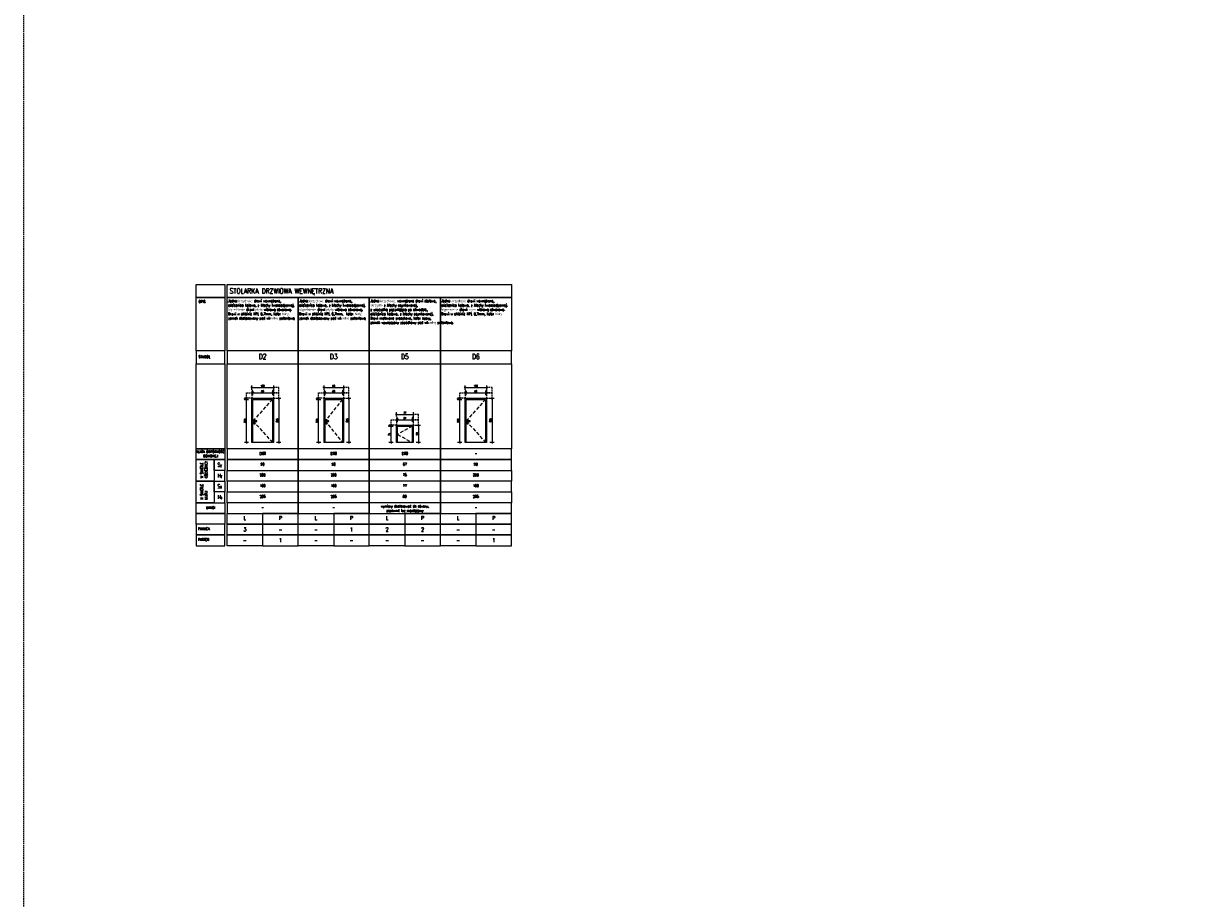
# Model space of a CAD drawing. Header units: millimetres. Extents: x 167273 to 188273, y -125105 to -88145.
# Tile 25 of 210: x 167773 to 173273, y -119003 to -114940. Entities that reach past the tile are written whole.
import ezdxf

# ---------------------------------------------------------------- set-up
doc = ezdxf.new("R2010")
doc.units = ezdxf.units.MM
doc.header["$PDMODE"] = 35
doc.header["$PDSIZE"] = 5
doc.linetypes.add('ACAD_ISO03W100', pattern=[30, 12, -18])
doc.linetypes.add('HIDDEN', pattern=[9.525, 6.35, -3.175])
for name, color, linetype in [('a-op_leader', 9, 'Continuous'), ('a-op_text', 9, 'Continuous'), ('a-wymiary', 9, 'Continuous'), ('b-cienka', 9, 'Continuous'), ('b-przerywana1', 9, 'ACAD_ISO03W100'), ('b-widokowa', 7, 'Continuous')]:
    doc.layers.add(name, color=color, linetype=linetype)
doc.layers.add('x-pom', color=6, linetype='HIDDEN', plot=False)
doc.layers.add('x-revclouds', color=190, linetype='HIDDEN', plot=False)
doc.styles.add('PPAB_100', font='romans.shx', dxfattribs={"width": 0.7, "height": 12})
doc.styles.add('PPAB_50', font='romans.shx', dxfattribs={"width": 0.7, "height": 8})
doc.dimstyles.new('newPPAB_50', dxfattribs={"dimscale": 0, "dimtxt": 8, "dimasz": 1, "dimexe": 10, "dimexo": 10, "dimgap": 3.5, "dimtad": 1, "dimdec": 0, "dimzin": 0, "dimdsep": 46, "dimtxsty": 'PPAB_50', "dimblk": 'tick_50', "dimcen": 0.09, "dimdle": 5, "dimse1": 1, "dimse2": 1, "dimclrd": 9, "dimclre": 9, "dimclrt": 161, "dimadec": 0, "dimazin": 0, "dimtfac": 1, "dimtdec": 0, "dimtix": 1, "dimtofl": 0, "dimtmove": 2, "dimatfit": 3, "dimldrblk": 'tick_50', "dimfxl": 0, "dimtolj": 1, "dimtzin": 0, "dimarcsym": 0})

# ---------------------------------------------------------------- blocks, each defined once
blk = doc.blocks.new('tick_50')
at = {"color": 9, "ltscale": 20}
for p, q in [((-5, 0), (5, 0)), ((0, 10), (0, -10))]:
    blk.add_line(p, q, dxfattribs=at)
at = {"color": 0}
blk.add_line((2.5, 2.5), (-2.5, -2.5), dxfattribs=at)
blk = doc.blocks.new('*D715')
at = {"layer": 'a-wymiary', "color": 9, "lineweight": -2}
for p, q in [((168807.9, -116679.6), (168807.9, -116678.6)), ((168807.9, -116686.6), (168807.9, -116687.6))]:
    blk.add_line(p, q, dxfattribs=at)
at = {"layer": 'Defpoints', "color": 0}
for p in [(168807.9, -116680.6), (168832.9, -116680.6), (168837.9, -116685.6)]:
    blk.add_point(p, dxfattribs=at)
at = {"layer": 'a-wymiary', "color": 9, "lineweight": -2}
for p, rotation in [((168807.9, -116680.6), 270), ((168807.9, -116685.6), 90)]:
    blk.add_blockref('tick_50', p, dxfattribs=dict(at, rotation=rotation))
at = {"layer": 'a-wymiary', "color": 161, "insert": (168800.4, -116683.1), "char_height": 8, "attachment_point": 5, "rotation": 90, "style": 'PPAB_50'}
blk.add_mtext('\\A1;5', dxfattribs=at)
blk = doc.blocks.new('*D716')
at = {"layer": 'a-wymiary', "color": 9, "lineweight": -2}
for p, q in [((168831.9, -116655.6), (168830.9, -116655.6)), ((168838.9, -116655.6), (168839.9, -116655.6))]:
    blk.add_line(p, q, dxfattribs=at)
at = {"layer": 'Defpoints', "color": 0}
for p in [(168832.9, -116680.6), (168837.9, -116655.6), (168837.9, -116685.6)]:
    blk.add_point(p, dxfattribs=at)
at = {"layer": 'a-wymiary', "color": 9, "lineweight": -2}
blk.add_blockref('tick_50', (168832.9, -116655.6), dxfattribs=at)
at = {"layer": 'a-wymiary', "color": 9, "lineweight": -2, "rotation": 180}
blk.add_blockref('tick_50', (168837.9, -116655.6), dxfattribs=at)
at = {"layer": 'a-wymiary', "color": 161, "insert": (168835.4, -116648.1), "char_height": 8, "attachment_point": 5, "style": 'PPAB_50'}
blk.add_mtext('\\A1;5', dxfattribs=at)
blk = doc.blocks.new('*D718')
at = {"layer": 'a-wymiary', "color": 9, "lineweight": -2}
for p, q in [((168926.9, -116655.6), (168925.9, -116655.6)), ((168933.9, -116655.6), (168934.9, -116655.6))]:
    blk.add_line(p, q, dxfattribs=at)
at = {"layer": 'Defpoints', "color": 0}
for p in [(168927.9, -116685.6), (168932.9, -116655.6), (168932.9, -116680.6)]:
    blk.add_point(p, dxfattribs=at)
at = {"layer": 'a-wymiary', "color": 9, "lineweight": -2}
blk.add_blockref('tick_50', (168927.9, -116655.6), dxfattribs=at)
at = {"layer": 'a-wymiary', "color": 9, "lineweight": -2, "rotation": 180}
blk.add_blockref('tick_50', (168932.9, -116655.6), dxfattribs=at)
at = {"layer": 'a-wymiary', "color": 161, "insert": (168930.4, -116648.1), "char_height": 8, "attachment_point": 5, "style": 'PPAB_50'}
blk.add_mtext('\\A1;5', dxfattribs=at)
blk = doc.blocks.new('*D720')
at = {"layer": 'a-wymiary', "color": 9, "lineweight": -2}
blk.add_line((168957.9, -116681.6), (168957.9, -116884.6), dxfattribs=at)
at = {"layer": 'Defpoints', "color": 0}
for p in [(168932.9, -116680.6), (168932.9, -116885.6), (168957.9, -116885.6)]:
    blk.add_point(p, dxfattribs=at)
at = {"layer": 'a-wymiary', "color": 9, "lineweight": -2}
for p, rotation in [((168957.9, -116680.6), 90), ((168957.9, -116885.6), 270)]:
    blk.add_blockref('tick_50', p, dxfattribs=dict(at, rotation=rotation))
at = {"layer": 'a-wymiary', "color": 161, "insert": (168950.4, -116783.1), "char_height": 8, "attachment_point": 5, "rotation": 90, "style": 'PPAB_50'}
blk.add_mtext('\\A1;205', dxfattribs=at)
blk = doc.blocks.new('*D722')
at = {"layer": 'a-wymiary', "color": 9, "lineweight": -2}
for p, q in [((169142.9, -116679.6), (169142.9, -116678.6)), ((169142.9, -116686.6), (169142.9, -116687.6))]:
    blk.add_line(p, q, dxfattribs=at)
at = {"layer": 'Defpoints', "color": 0}
for p in [(169142.9, -116680.6), (169167.9, -116680.6), (169172.9, -116685.6)]:
    blk.add_point(p, dxfattribs=at)
at = {"layer": 'a-wymiary', "color": 9, "lineweight": -2}
for p, rotation in [((169142.9, -116680.6), 270), ((169142.9, -116685.6), 90)]:
    blk.add_blockref('tick_50', p, dxfattribs=dict(at, rotation=rotation))
at = {"layer": 'a-wymiary', "color": 161, "insert": (169135.4, -116683.1), "char_height": 8, "attachment_point": 5, "rotation": 90, "style": 'PPAB_50'}
blk.add_mtext('\\A1;5', dxfattribs=at)
blk = doc.blocks.new('*D723')
at = {"layer": 'a-wymiary', "color": 9, "lineweight": -2}
for p, q in [((169166.9, -116655.6), (169165.9, -116655.6)), ((169173.9, -116655.6), (169174.9, -116655.6))]:
    blk.add_line(p, q, dxfattribs=at)
at = {"layer": 'Defpoints', "color": 0}
for p in [(169167.9, -116680.6), (169172.9, -116655.6), (169172.9, -116685.6)]:
    blk.add_point(p, dxfattribs=at)
at = {"layer": 'a-wymiary', "color": 9, "lineweight": -2}
blk.add_blockref('tick_50', (169167.9, -116655.6), dxfattribs=at)
at = {"layer": 'a-wymiary', "color": 9, "lineweight": -2, "rotation": 180}
blk.add_blockref('tick_50', (169172.9, -116655.6), dxfattribs=at)
at = {"layer": 'a-wymiary', "color": 161, "insert": (169170.4, -116648.1), "char_height": 8, "attachment_point": 5, "style": 'PPAB_50'}
blk.add_mtext('\\A1;5', dxfattribs=at)
blk = doc.blocks.new('*D725')
at = {"layer": 'a-wymiary', "color": 9, "lineweight": -2}
for p, q in [((169251.9, -116655.6), (169250.9, -116655.6)), ((169258.9, -116655.6), (169259.9, -116655.6))]:
    blk.add_line(p, q, dxfattribs=at)
at = {"layer": 'Defpoints', "color": 0}
for p in [(169252.9, -116685.6), (169257.9, -116655.6), (169257.9, -116680.6)]:
    blk.add_point(p, dxfattribs=at)
at = {"layer": 'a-wymiary', "color": 9, "lineweight": -2}
blk.add_blockref('tick_50', (169252.9, -116655.6), dxfattribs=at)
at = {"layer": 'a-wymiary', "color": 9, "lineweight": -2, "rotation": 180}
blk.add_blockref('tick_50', (169257.9, -116655.6), dxfattribs=at)
at = {"layer": 'a-wymiary', "color": 161, "insert": (169255.4, -116648.1), "char_height": 8, "attachment_point": 5, "style": 'PPAB_50'}
blk.add_mtext('\\A1;5', dxfattribs=at)
blk = doc.blocks.new('*D727')
at = {"layer": 'a-wymiary', "color": 9, "lineweight": -2}
blk.add_line((169282.9, -116681.6), (169282.9, -116884.6), dxfattribs=at)
at = {"layer": 'Defpoints', "color": 0}
for p in [(169257.9, -116680.6), (169257.9, -116885.6), (169282.9, -116885.6)]:
    blk.add_point(p, dxfattribs=at)
at = {"layer": 'a-wymiary', "color": 9, "lineweight": -2}
for p, rotation in [((169282.9, -116680.6), 90), ((169282.9, -116885.6), 270)]:
    blk.add_blockref('tick_50', p, dxfattribs=dict(at, rotation=rotation))
at = {"layer": 'a-wymiary', "color": 161, "insert": (169275.4, -116783.1), "char_height": 8, "attachment_point": 5, "rotation": 90, "style": 'PPAB_50'}
blk.add_mtext('\\A1;205', dxfattribs=at)
blk = doc.blocks.new('*D729')
at = {"layer": 'a-wymiary', "color": 9, "lineweight": -2}
for p, q in [((169797.9, -116679.6), (169797.9, -116678.6)), ((169797.9, -116686.6), (169797.9, -116687.6))]:
    blk.add_line(p, q, dxfattribs=at)
at = {"layer": 'Defpoints', "color": 0}
for p in [(169797.9, -116680.6), (169822.9, -116680.6), (169827.9, -116685.6)]:
    blk.add_point(p, dxfattribs=at)
at = {"layer": 'a-wymiary', "color": 9, "lineweight": -2}
for p, rotation in [((169797.9, -116680.6), 270), ((169797.9, -116685.6), 90)]:
    blk.add_blockref('tick_50', p, dxfattribs=dict(at, rotation=rotation))
at = {"layer": 'a-wymiary', "color": 161, "insert": (169790.4, -116683.1), "char_height": 8, "attachment_point": 5, "rotation": 90, "style": 'PPAB_50'}
blk.add_mtext('\\A1;5', dxfattribs=at)
blk = doc.blocks.new('*D730')
at = {"layer": 'a-wymiary', "color": 9, "lineweight": -2}
for p, q in [((169821.9, -116655.6), (169820.9, -116655.6)), ((169828.9, -116655.6), (169829.9, -116655.6))]:
    blk.add_line(p, q, dxfattribs=at)
at = {"layer": 'Defpoints', "color": 0}
for p in [(169822.9, -116680.6), (169827.9, -116655.6), (169827.9, -116685.6)]:
    blk.add_point(p, dxfattribs=at)
at = {"layer": 'a-wymiary', "color": 9, "lineweight": -2}
blk.add_blockref('tick_50', (169822.9, -116655.6), dxfattribs=at)
at = {"layer": 'a-wymiary', "color": 9, "lineweight": -2, "rotation": 180}
blk.add_blockref('tick_50', (169827.9, -116655.6), dxfattribs=at)
at = {"layer": 'a-wymiary', "color": 161, "insert": (169825.4, -116648.1), "char_height": 8, "attachment_point": 5, "style": 'PPAB_50'}
blk.add_mtext('\\A1;5', dxfattribs=at)
blk = doc.blocks.new('*D732')
at = {"layer": 'a-wymiary', "color": 9, "lineweight": -2}
for p, q in [((169916.9, -116655.6), (169915.9, -116655.6)), ((169923.9, -116655.6), (169924.9, -116655.6))]:
    blk.add_line(p, q, dxfattribs=at)
at = {"layer": 'Defpoints', "color": 0}
for p in [(169917.9, -116685.6), (169922.9, -116655.6), (169922.9, -116680.6)]:
    blk.add_point(p, dxfattribs=at)
at = {"layer": 'a-wymiary', "color": 9, "lineweight": -2}
blk.add_blockref('tick_50', (169917.9, -116655.6), dxfattribs=at)
at = {"layer": 'a-wymiary', "color": 9, "lineweight": -2, "rotation": 180}
blk.add_blockref('tick_50', (169922.9, -116655.6), dxfattribs=at)
at = {"layer": 'a-wymiary', "color": 161, "insert": (169920.4, -116648.1), "char_height": 8, "attachment_point": 5, "style": 'PPAB_50'}
blk.add_mtext('\\A1;5', dxfattribs=at)
blk = doc.blocks.new('*D734')
at = {"layer": 'a-wymiary', "color": 9, "lineweight": -2}
blk.add_line((169947.9, -116681.6), (169947.9, -116884.6), dxfattribs=at)
at = {"layer": 'Defpoints', "color": 0}
for p in [(169922.9, -116680.6), (169922.9, -116885.6), (169947.9, -116885.6)]:
    blk.add_point(p, dxfattribs=at)
at = {"layer": 'a-wymiary', "color": 9, "lineweight": -2}
for p, rotation in [((169947.9, -116680.6), 90), ((169947.9, -116885.6), 270)]:
    blk.add_blockref('tick_50', p, dxfattribs=dict(at, rotation=rotation))
at = {"layer": 'a-wymiary', "color": 161, "insert": (169940.4, -116783.1), "char_height": 8, "attachment_point": 5, "rotation": 90, "style": 'PPAB_50'}
blk.add_mtext('\\A1;205', dxfattribs=at)
blk = doc.blocks.new('*D736')
at = {"layer": 'a-wymiary', "color": 9, "lineweight": -2}
for p, q in [((169479.4, -116804.6), (169479.4, -116803.6)), ((169479.4, -116811.6), (169479.4, -116812.6))]:
    blk.add_line(p, q, dxfattribs=at)
at = {"layer": 'Defpoints', "color": 0}
for p in [(169479.4, -116805.6), (169504.4, -116805.6), (169509.4, -116810.6)]:
    blk.add_point(p, dxfattribs=at)
at = {"layer": 'a-wymiary', "color": 9, "lineweight": -2}
for p, rotation in [((169479.4, -116805.6), 270), ((169479.4, -116810.6), 90)]:
    blk.add_blockref('tick_50', p, dxfattribs=dict(at, rotation=rotation))
at = {"layer": 'a-wymiary', "color": 161, "insert": (169471.9, -116808.1), "char_height": 8, "attachment_point": 5, "rotation": 90, "style": 'PPAB_50'}
blk.add_mtext('\\A1;5', dxfattribs=at)
blk = doc.blocks.new('*D737')
at = {"layer": 'a-wymiary', "color": 9, "lineweight": -2}
for p, q in [((169503.4, -116780.6), (169502.4, -116780.6)), ((169510.4, -116780.6), (169511.4, -116780.6))]:
    blk.add_line(p, q, dxfattribs=at)
at = {"layer": 'Defpoints', "color": 0}
for p in [(169504.4, -116805.6), (169509.4, -116780.6), (169509.4, -116810.6)]:
    blk.add_point(p, dxfattribs=at)
at = {"layer": 'a-wymiary', "color": 9, "lineweight": -2}
blk.add_blockref('tick_50', (169504.4, -116780.6), dxfattribs=at)
at = {"layer": 'a-wymiary', "color": 9, "lineweight": -2, "rotation": 180}
blk.add_blockref('tick_50', (169509.4, -116780.6), dxfattribs=at)
at = {"layer": 'a-wymiary', "color": 161, "insert": (169506.9, -116773.1), "char_height": 8, "attachment_point": 5, "style": 'PPAB_50'}
blk.add_mtext('\\A1;5', dxfattribs=at)
blk = doc.blocks.new('*D739')
at = {"layer": 'a-wymiary', "color": 9, "lineweight": -2}
for p, q in [((169575.4, -116780.6), (169574.4, -116780.6)), ((169582.4, -116780.6), (169583.4, -116780.6))]:
    blk.add_line(p, q, dxfattribs=at)
at = {"layer": 'Defpoints', "color": 0}
for p in [(169576.4, -116810.6), (169581.4, -116780.6), (169581.4, -116805.6)]:
    blk.add_point(p, dxfattribs=at)
at = {"layer": 'a-wymiary', "color": 9, "lineweight": -2}
blk.add_blockref('tick_50', (169576.4, -116780.6), dxfattribs=at)
at = {"layer": 'a-wymiary', "color": 9, "lineweight": -2, "rotation": 180}
blk.add_blockref('tick_50', (169581.4, -116780.6), dxfattribs=at)
at = {"layer": 'a-wymiary', "color": 161, "insert": (169578.9, -116773.1), "char_height": 8, "attachment_point": 5, "style": 'PPAB_50'}
blk.add_mtext('\\A1;5', dxfattribs=at)
blk = doc.blocks.new('*D741')
at = {"layer": 'a-wymiary', "color": 9, "lineweight": -2}
blk.add_line((169606.4, -116806.6), (169606.4, -116884.6), dxfattribs=at)
at = {"layer": 'Defpoints', "color": 0}
for p in [(169581.4, -116805.6), (169581.4, -116885.6), (169606.4, -116885.6)]:
    blk.add_point(p, dxfattribs=at)
at = {"layer": 'a-wymiary', "color": 9, "lineweight": -2}
for p, rotation in [((169606.4, -116805.6), 90), ((169606.4, -116885.6), 270)]:
    blk.add_blockref('tick_50', p, dxfattribs=dict(at, rotation=rotation))
at = {"layer": 'a-wymiary', "color": 161, "insert": (169598.9, -116845.6), "char_height": 8, "attachment_point": 5, "rotation": 90, "style": 'PPAB_50'}
blk.add_mtext('\\A1;80', dxfattribs=at)

msp = doc.modelspace()

# ---------------------------------------------------------------- linework, layer by layer
at = {"layer": 'a-op_leader', "color": 7}
for points in [[(168573.88, -116152.26), (168707.88, -116152.26), (168707.88, -116212.26), (168573.88, -116212.26)], [(170037.88, -116212.26), (168717.88, -116212.26), (168717.88, -116152.26), (170037.88, -116152.26)], [(168573.88, -116212.26), (168707.88, -116212.26), (168707.88, -116460.57), (168573.88, -116460.57)], [(168717.88, -116212.26), (169047.88, -116212.26), (169047.88, -116460.57), (168717.88, -116460.57)], [(169047.88, -116212.26), (169377.88, -116212.26), (169377.88, -116460.57), (169047.88, -116460.57)], [(169377.88, -116212.26), (169707.88, -116212.26), (169707.88, -116460.57), (169377.88, -116460.57)], [(169707.88, -116212.26), (170037.88, -116212.26), (170037.88, -116460.57), (169707.88, -116460.57)], [(168707.88, -116460.57), (168573.88, -116460.57), (168573.88, -116520.57), (168707.88, -116520.57)], [(169047.88, -116460.57), (168717.88, -116460.57), (168717.88, -116520.57), (169047.88, -116520.57)], [(169377.88, -116460.57), (169047.88, -116460.57), (169047.88, -116520.57), (169377.88, -116520.57)], [(169707.88, -116460.57), (169377.88, -116460.57), (169377.88, -116520.57), (169707.88, -116520.57)], [(170037.88, -116460.57), (169707.88, -116460.57), (169707.88, -116520.57), (170037.88, -116520.57)], [(168573.88, -116520.57), (168707.88, -116520.57), (168707.88, -116915.57), (168573.88, -116915.57)], [(168717.88, -116520.57), (169047.88, -116520.57), (169047.88, -116915.57), (168717.88, -116915.57)], [(169047.88, -116520.57), (169377.88, -116520.57), (169377.88, -116915.57), (169047.88, -116915.57)], [(169377.88, -116520.57), (169707.88, -116520.57), (169707.88, -116915.57), (169377.88, -116915.57)], [(169707.88, -116520.57), (170037.88, -116520.57), (170037.88, -116915.57), (169707.88, -116915.57)], [(168573.88, -116915.57), (168707.88, -116915.57), (168707.88, -116965.57), (168573.88, -116965.57)], [(169047.88, -116915.57), (168717.88, -116915.57), (168717.88, -116965.57), (169047.88, -116965.57)], [(169377.88, -116915.57), (169047.88, -116915.57), (169047.88, -116965.57), (169377.88, -116965.57)], [(169707.88, -116915.57), (169377.88, -116915.57), (169377.88, -116965.57), (169707.88, -116965.57)], [(170037.88, -116915.57), (169707.88, -116915.57), (169707.88, -116965.57), (170037.88, -116965.57)], [(168573.88, -116965.57), (168657.88, -116965.57), (168657.88, -117065.57), (168573.88, -117065.57)], [(168707.88, -117015.57), (168657.88, -117015.57), (168657.88, -116965.57), (168707.88, -116965.57)], [(169047.88, -116965.57), (168717.88, -116965.57), (168717.88, -117015.57), (169047.88, -117015.57)], [(169377.88, -116965.57), (169047.88, -116965.57), (169047.88, -117015.57), (169377.88, -117015.57)], [(169707.88, -116965.57), (169377.88, -116965.57), (169377.88, -117015.57), (169707.88, -117015.57)], [(170037.88, -116965.57), (169707.88, -116965.57), (169707.88, -117015.57), (170037.88, -117015.57)], [(168657.88, -117065.57), (168707.88, -117065.57), (168707.88, -117015.57), (168657.88, -117015.57)], [(168717.88, -117015.57), (169047.93, -117015.57), (169047.93, -117065.57), (168717.88, -117065.57)], [(169047.88, -117015.57), (169377.93, -117015.57), (169377.93, -117065.57), (169047.88, -117065.57)], [(169377.88, -117015.57), (169707.93, -117015.57), (169707.93, -117065.57), (169377.88, -117065.57)], [(169707.88, -117015.57), (170037.93, -117015.57), (170037.93, -117065.57), (169707.88, -117065.57)], [(168573.88, -117065.57), (168657.88, -117065.57), (168657.88, -117165.57), (168573.88, -117165.57)], [(168707.88, -117115.57), (168657.88, -117115.57), (168657.88, -117065.57), (168707.88, -117065.57)], [(169047.93, -117065.57), (168717.88, -117065.57), (168717.88, -117115.57), (169047.93, -117115.57)], [(169377.93, -117065.57), (169047.88, -117065.57), (169047.88, -117115.57), (169377.93, -117115.57)], [(169707.93, -117065.57), (169377.88, -117065.57), (169377.88, -117115.57), (169707.93, -117115.57)], [(170037.93, -117065.57), (169707.88, -117065.57), (169707.88, -117115.57), (170037.93, -117115.57)], [(168657.88, -117165.57), (168707.88, -117165.57), (168707.88, -117115.57), (168657.88, -117115.57)], [(168717.88, -117115.57), (169047.88, -117115.57), (169047.88, -117165.57), (168717.88, -117165.57)], [(169047.88, -117115.57), (169377.88, -117115.57), (169377.88, -117165.57), (169047.88, -117165.57)], [(169377.88, -117115.57), (169707.88, -117115.57), (169707.88, -117165.57), (169377.88, -117165.57)], [(169707.88, -117115.57), (170037.88, -117115.57), (170037.88, -117165.57), (169707.88, -117165.57)], [(168573.88, -117165.57), (168707.88, -117165.57), (168707.88, -117215.57), (168573.88, -117215.57)], [(169047.88, -117165.57), (168717.88, -117165.57), (168717.88, -117215.57), (169047.88, -117215.57)], [(169377.88, -117165.57), (169047.88, -117165.57), (169047.88, -117215.57), (169377.88, -117215.57)], [(169707.88, -117165.57), (169377.88, -117165.57), (169377.88, -117215.57), (169707.88, -117215.57)], [(170037.88, -117165.57), (169707.88, -117165.57), (169707.88, -117215.57), (170037.88, -117215.57)], [(168573.88, -117215.57), (168707.88, -117215.57), (168707.88, -117265.57), (168573.88, -117265.57)], [(168882.91, -117265.57), (168717.88, -117265.57), (168717.88, -117215.57), (168882.91, -117215.57)], [(169047.88, -117215.57), (168882.91, -117215.57), (168882.91, -117265.57), (169047.88, -117265.57)], [(169212.91, -117265.57), (169047.88, -117265.57), (169047.88, -117215.57), (169212.91, -117215.57)], [(169377.88, -117215.57), (169212.91, -117215.57), (169212.91, -117265.57), (169377.88, -117265.57)], [(169542.91, -117265.57), (169377.88, -117265.57), (169377.88, -117215.57), (169542.91, -117215.57)], [(169707.88, -117215.57), (169542.91, -117215.57), (169542.91, -117265.57), (169707.88, -117265.57)], [(169872.91, -117265.57), (169707.88, -117265.57), (169707.88, -117215.57), (169872.91, -117215.57)], [(170037.88, -117215.57), (169872.91, -117215.57), (169872.91, -117265.57), (170037.88, -117265.57)], [(168707.88, -117265.57), (168573.88, -117265.57), (168573.88, -117315.57), (168707.88, -117315.57)], [(168717.88, -117265.57), (168882.91, -117265.57), (168882.91, -117315.57), (168717.88, -117315.57)], [(168882.91, -117315.57), (169047.93, -117315.57), (169047.93, -117265.57), (168882.91, -117265.57)], [(169047.88, -117265.57), (169212.91, -117265.57), (169212.91, -117315.57), (169047.88, -117315.57)], [(169212.91, -117315.57), (169377.93, -117315.57), (169377.93, -117265.57), (169212.91, -117265.57)], [(169377.88, -117265.57), (169542.91, -117265.57), (169542.91, -117315.57), (169377.88, -117315.57)], [(169542.91, -117315.57), (169707.93, -117315.57), (169707.93, -117265.57), (169542.91, -117265.57)], [(169707.88, -117265.57), (169872.91, -117265.57), (169872.91, -117315.57), (169707.88, -117315.57)], [(169872.91, -117315.57), (170037.93, -117315.57), (170037.93, -117265.57), (169872.91, -117265.57)], [(168707.88, -117315.57), (168573.88, -117315.57), (168573.88, -117365.57), (168707.88, -117365.57)], [(168717.88, -117315.57), (168882.91, -117315.57), (168882.91, -117365.57), (168717.88, -117365.57)], [(168882.91, -117365.57), (169047.93, -117365.57), (169047.93, -117315.57), (168882.91, -117315.57)], [(169047.88, -117315.57), (169212.91, -117315.57), (169212.91, -117365.57), (169047.88, -117365.57)], [(169212.91, -117365.57), (169377.93, -117365.57), (169377.93, -117315.57), (169212.91, -117315.57)], [(169377.88, -117315.57), (169542.91, -117315.57), (169542.91, -117365.57), (169377.88, -117365.57)], [(169542.91, -117365.57), (169707.93, -117365.57), (169707.93, -117315.57), (169542.91, -117315.57)], [(169707.88, -117315.57), (169872.91, -117315.57), (169872.91, -117365.57), (169707.88, -117365.57)], [(169872.91, -117365.57), (170037.93, -117365.57), (170037.93, -117315.57), (169872.91, -117315.57)]]:
    msp.add_lwpolyline(points, close=True, dxfattribs=at)
at = {"layer": 'b-cienka'}
for p, q in [((168837.91, -116685.57), (168927.91, -116685.57)), ((168837.91, -116885.57), (168837.91, -116685.57)), ((168927.91, -116685.57), (168927.91, -116885.57)), ((169172.91, -116685.57), (169252.91, -116685.57)), ((169172.91, -116885.57), (169172.91, -116685.57)), ((169252.91, -116685.57), (169252.91, -116885.57)), ((169827.91, -116685.57), (169917.91, -116685.57)), ((169827.91, -116885.57), (169827.91, -116685.57)), ((169917.91, -116685.57), (169917.91, -116885.57)), ((169509.41, -116810.57), (169576.41, -116810.57)), ((169509.41, -116885.57), (169509.41, -116810.57)), ((169576.41, -116810.57), (169576.41, -116885.57))]:
    msp.add_line(p, q, dxfattribs=at)
for points in [[(168845.91, -116788.57), (168845.91, -116800.57), (168842.91, -116800.57), (168842.91, -116778.57), (168845.91, -116778.57), (168845.91, -116785.57)], [(169180.91, -116788.57), (169180.91, -116800.57), (169177.91, -116800.57), (169177.91, -116778.57), (169180.91, -116778.57), (169180.91, -116785.57)], [(169835.91, -116788.57), (169835.91, -116800.57), (169832.91, -116800.57), (169832.91, -116778.57), (169835.91, -116778.57), (169835.91, -116785.57)]]:
    msp.add_lwpolyline(points, dxfattribs=at)
for points in [[(168855.91, -116785.57), (168842.91, -116785.57), (168842.91, -116788.57), (168855.91, -116788.57)], [(169190.91, -116785.57), (169177.91, -116785.57), (169177.91, -116788.57), (169190.91, -116788.57)], [(169845.91, -116785.57), (169832.91, -116785.57), (169832.91, -116788.57), (169845.91, -116788.57)]]:
    msp.add_lwpolyline(points, close=True, dxfattribs=at)
at = {"layer": 'b-przerywana1', "linetype": 'HIDDEN', "ltscale": 2.5}
for points in [[(168927.91, -116685.57), (168837.91, -116785.57), (168927.91, -116885.57)], [(169252.91, -116685.57), (169172.91, -116785.57), (169252.91, -116885.57)], [(169917.91, -116685.57), (169827.91, -116785.57), (169917.91, -116885.57)], [(169576.41, -116810.57), (169509.41, -116848.07), (169576.41, -116885.57)]]:
    msp.add_lwpolyline(points, dxfattribs=at)
at = {"layer": 'b-widokowa'}
for points in [[(168832.91, -116680.57), (168932.91, -116680.57), (168932.91, -116885.57), (168832.91, -116885.57)], [(169167.91, -116680.57), (169257.91, -116680.57), (169257.91, -116885.57), (169167.91, -116885.57)], [(169822.91, -116680.57), (169922.91, -116680.57), (169922.91, -116885.57), (169822.91, -116885.57)], [(169504.41, -116805.57), (169581.41, -116805.57), (169581.41, -116885.57), (169504.41, -116885.57)]]:
    msp.add_lwpolyline(points, close=True, dxfattribs=at)
at = {"layer": 'x-pom'}
for points in [[(168932.91, -116655.57), (168957.91, -116655.57), (168957.91, -116630.57), (168932.91, -116630.57)], [(169257.91, -116655.57), (169282.91, -116655.57), (169282.91, -116630.57), (169257.91, -116630.57)], [(169922.91, -116655.57), (169947.91, -116655.57), (169947.91, -116630.57), (169922.91, -116630.57)], [(168832.91, -116680.57), (168807.91, -116680.57), (168807.91, -116655.57), (168832.91, -116655.57)], [(168932.91, -116680.57), (168957.91, -116680.57), (168957.91, -116655.57), (168932.91, -116655.57)], [(169167.91, -116680.57), (169142.91, -116680.57), (169142.91, -116655.57), (169167.91, -116655.57)], [(169257.91, -116680.57), (169282.91, -116680.57), (169282.91, -116655.57), (169257.91, -116655.57)], [(169822.91, -116680.57), (169797.91, -116680.57), (169797.91, -116655.57), (169822.91, -116655.57)], [(169922.91, -116680.57), (169947.91, -116680.57), (169947.91, -116655.57), (169922.91, -116655.57)], [(169581.41, -116780.57), (169606.41, -116780.57), (169606.41, -116755.57), (169581.41, -116755.57)], [(169504.41, -116805.57), (169479.41, -116805.57), (169479.41, -116780.57), (169504.41, -116780.57)], [(169581.41, -116805.57), (169606.41, -116805.57), (169606.41, -116780.57), (169581.41, -116780.57)]]:
    msp.add_lwpolyline(points, close=True, dxfattribs=at)
at = {"layer": 'x-revclouds'}
msp.add_lwpolyline([(182773.44, -119104.89), (167773.44, -119104.89), (167773.44, -114104.89), (182773.44, -114104.89)], close=True, dxfattribs=at)

# ---------------------------------------------------------------- texts
at = {"layer": 'a-op_text', "ltscale": 0.5, "style": 'PPAB_100'}
for s, insert, char_height, width, attachment_point in [('{\\Fromans.shx|c238;STOLARKA} DRZWIOWA WEWNĘTRZNA', (168729.48, -116170.16), 24, 1800, 1), ('OPIS', (168585.84, -116225.42), 12, 1800, 1), ('{\\Fromans.shx|c238;Jedno}skrzydłowe{\\Fromans.shx|c238; drzwi} {\\Fromans.shx|c238;wewnętrzne,\\Pościeżnica kątowa, z blachy kwasoodpornej. Wypełnienie drzwi płytą wiórową otworową. \\PDrzwi w okleinie HPL 0,7mm, kolor biały,\\Pz}amek dostosowany pod wk{\\Fromans.shx|c238;ładkę patentową}', (168722.88, -116222.26), 12, 325, 1), ('{\\Fromans.shx|c238;Jedno}skrzydłowe{\\Fromans.shx|c238; drzwi} {\\Fromans.shx|c238;wewnętrzne,\\Pościeżnica kątowa, z blachy kwasoodpornej. Wypełnienie drzwi płytą wiórową otworową. \\PDrzwi w okleinie HPL 0,7mm,  kolor biały,\\Pz}amek dostosowany pod wk{\\Fromans.shx|c238;ładkę patentową}', (169052.88, -116222.26), 12, 325, 1), ('{\\Fromans.shx|c238;Jedno}skrzydłowe, {\\Fromans.shx|c238;wewnętrzne }drzwi {\\Fromans.shx|c238;stalowe, \\Pskrzydło z blachy ocynkowanej, \\Pz uszczelką pęczniejącą po obwodzie,\\Pościeżnica kątowa, z blachy ocynkowanej,\\PDrzwi malowane proszkowo, kolor szary,\\Pz}amek wpuszczany zapadkowy pod wk{\\Fromans.shx|c238;ładkę patentową.}', (169382.88, -116222.26), 12, 325, 1), ('{\\Fromans.shx|c238;Jedno}skrzydłowe{\\Fromans.shx|c238; drzwi} {\\Fromans.shx|c238;wewnętrzne,\\Pościeżnica kątowa, z blachy kwasoodpornej. Wypełnienie drzwi płytą wiórową otworową. \\PDrzwi w okleinie HPL 0,7mm, kolor biały}', (169712.88, -116222.26), 12, 325, 1), ('SYMBOL', (168585.84, -116481.74), 12, 1800, 1), ('D{\\Fromans.shx|c238;2}', (168882.88, -116486.57), 24, 330, 5), ('D{\\Fromans.shx|c238;3}', (169212.88, -116486.57), 24, 330, 5), ('D{\\Fromans.shx|c238;5}', (169542.88, -116486.57), 24, 330, 5), ('D{\\Fromans.shx|c238;6}', (169872.88, -116486.57), 24, 330, 5), ('S{\\H0.5143x;Z}', (168673.47, -116980.81), 17.5, 1800, 1), ('{\\Fromans.shx|c238;90}', (168882.85, -116980.57), 12, 329.9476, 2), ('{\\Fromans.shx|c238;90}', (169212.85, -116980.57), 12, 329.9476, 2), ('{\\Fromans.shx|c238;67}', (169542.88, -116980.57), 12, 329.9476, 2), ('{\\Fromans.shx|c238;90}', (169872.88, -116980.57), 12, 329.9476, 2), ('H{\\H0.5143x;Z}', (168673.47, -117030.81), 17.5, 1800, 1), ('{\\Fromans.shx|c238;200}', (168882.88, -117030.57), 12, 329.9476, 2), ('{\\Fromans.shx|c238;200}', (169212.88, -117030.57), 12, 329.9476, 2), ('{\\Fromans.shx|c238;75}', (169542.88, -117030.57), 12, 329.9476, 2), ('{\\Fromans.shx|c238;200}', (169872.88, -117030.57), 12, 329.9476, 2), ('S{\\H0.5143x;0}', (168673.47, -117080.81), 17.5, 1800, 1), ('{\\Fromans.shx|c238;100}', (168882.85, -117080.57), 12, 329.9476, 2), ('{\\Fromans.shx|c238;100}', (169212.88, -117080.57), 12, 329.9476, 2), ('{\\Fromans.shx|c238;77}', (169542.85, -117080.57), 12, 329.9476, 2), ('{\\Fromans.shx|c238;100}', (169872.88, -117080.57), 12, 329.9476, 2), ('H{\\H0.5143x;0}', (168673.47, -117130.81), 17.5, 1800, 1), ('{\\Fromans.shx|c238;205}', (168882.85, -117130.57), 12, 329.9476, 2), ('{\\Fromans.shx|c238;205}', (169212.85, -117130.57), 12, 329.9476, 2), ('{\\Fromans.shx|c238;80}', (169542.85, -117130.57), 12, 329.9476, 2), ('{\\Fromans.shx|c238;205}', (169872.85, -117130.57), 12, 329.9476, 2), ('{\\Fromans.shx|c238;-}', (168882.85, -117180.57), 12, 329.9476, 2), ('{\\Fromans.shx|c238;-}', (169212.85, -117180.57), 12, 329.9476, 2), ('{\\Fromans.shx|c238;wymiary dostosować do otworu, \\Pzapewnić luz montażowy}', (169542.88, -117175.57), 12, 329.9476, 2), ('{\\Fromans.shx|c238;-}', (169872.85, -117180.57), 12, 329.9476, 2), ('L', (168800.38, -117236.57), 18, 165, 5), ('{\\Fromans.shx|c238;P}', (168965.38, -117236.57), 18, 165, 5), ('L', (169130.41, -117236.57), 18, 165, 5), ('{\\Fromans.shx|c238;P}', (169295.41, -117236.57), 18, 165, 5), ('L', (169460.38, -117236.57), 18, 165, 5), ('{\\Fromans.shx|c238;P}', (169625.38, -117236.57), 18, 165, 5), ('L', (169790.41, -117236.57), 18, 165, 5), ('{\\Fromans.shx|c238;P}', (169955.41, -117236.57), 18, 165, 5), ('{\\Fromans.shx|c238;PIWNICA}', (168582.91, -117280.81), 12, 1800, 1), ('{\\Fromans.shx|c238;3}', (168800.49, -117280.57), 18, 165, 2), ('-', (168965.51, -117280.57), 18, 165, 2), ('-', (169130.49, -117280.57), 18, 165, 2), ('{\\Fromans.shx|c238;1}', (169295.51, -117280.57), 18, 165, 2), ('{\\Fromans.shx|c238;2}', (169460.49, -117280.57), 18, 165, 2), ('{\\Fromans.shx|c238;2}', (169625.51, -117280.57), 18, 165, 2), ('-', (169790.49, -117280.57), 18, 165, 2), ('-', (169955.51, -117280.57), 18, 165, 2), ('{\\Fromans.shx|c238;PARTER}', (168582.91, -117330.81), 12, 1800, 1), ('-', (168800.49, -117330.57), 18, 165, 2), ('{\\Fromans.shx|c238;1}', (168965.51, -117330.57), 18, 165, 2), ('-', (169130.49, -117330.57), 18, 165, 2), ('-', (169295.51, -117330.57), 18, 165, 2), ('-', (169460.49, -117330.57), 18, 165, 2), ('-', (169625.51, -117330.57), 18, 165, 2), ('-', (169790.49, -117330.57), 18, 165, 2), ('{\\Fromans.shx|c238;1}', (169955.51, -117330.57), 18, 165, 2)]:
    msp.add_mtext(s, dxfattribs=dict(at, insert=insert, char_height=char_height, width=width, attachment_point=attachment_point))
at = {"layer": 'a-op_text', "char_height": 12, "width": 150, "attachment_point": 5, "style": 'PPAB_100'}
for s, insert in [('{\\Fromans.shx|c238;KLASA ODPORNOŚCI \\POGNIOWEJ}', (168640.88, -116938.57)), ('{\\Fromans.shx|c238;UWAGI}', (168640.88, -117188.57))]:
    msp.add_mtext(s, dxfattribs=dict(at, insert=insert))
at = {"layer": 'a-op_text', "ltscale": 0.5, "char_height": 12, "width": 1800, "attachment_point": 1, "rotation": 90, "style": 'PPAB_100'}
for s, insert in [('W ŚWIETLE \\POŚCIEŻNICY', (168594.37, -117050.74)), ('W ŚWIETLE \\PMURU', (168594.37, -117150.74))]:
    msp.add_mtext(s, dxfattribs=dict(at, insert=insert))
at = {"layer": 'a-op_text', "color": 1, "ltscale": 0.5, "char_height": 12, "width": 329.9476, "attachment_point": 2, "style": 'PPAB_100'}
for s, insert in [('{\\Fromans.shx|c238;EI60}', (168882.88, -116930.57)), ('{\\Fromans.shx|c238;EI60}', (169212.88, -116930.57)), ('{\\Fromans.shx|c238;EI60}', (169542.88, -116930.57)), ('{\\Fromans.shx|c238;-}', (169872.88, -116930.57))]:
    msp.add_mtext(s, dxfattribs=dict(at, insert=insert))

# ---------------------------------------------------------------- dimensions: what is measured, and where the dimension line sits
at = {"layer": 'a-wymiary'}
for base, p1, p2 in [((168932.91, -116630.57), (168832.91, -116680.57), (168932.91, -116680.57)), ((168927.91, -116655.57), (168837.91, -116685.57), (168927.91, -116685.57)), ((169257.91, -116630.57), (169167.91, -116680.57), (169257.91, -116680.57)), ((169252.91, -116655.57), (169172.91, -116685.57), (169252.91, -116685.57)), ((169922.91, -116630.57), (169822.91, -116680.57), (169922.91, -116680.57)), ((169917.91, -116655.57), (169827.91, -116685.57), (169917.91, -116685.57)), ((169581.41, -116755.57), (169504.41, -116805.57), (169581.41, -116805.57)), ((169576.41, -116780.57), (169509.41, -116810.57), (169576.41, -116810.57))]:
    msp.add_linear_dim(base=base, p1=p1, p2=p2, dimstyle='newPPAB_50', override={"dimscale": 1}, dxfattribs=at).render()
for base, p1, p2, picture, middle in [((168837.91, -116655.57), (168832.91, -116680.57), (168837.91, -116685.57), '*D716', (168835.41, -116648.07)), ((168932.91, -116655.57), (168927.91, -116685.57), (168932.91, -116680.57), '*D718', (168930.41, -116648.07)), ((169172.91, -116655.57), (169167.91, -116680.57), (169172.91, -116685.57), '*D723', (169170.41, -116648.07)), ((169257.91, -116655.57), (169252.91, -116685.57), (169257.91, -116680.57), '*D725', (169255.41, -116648.07)), ((169827.91, -116655.57), (169822.91, -116680.57), (169827.91, -116685.57), '*D730', (169825.41, -116648.07)), ((169922.91, -116655.57), (169917.91, -116685.57), (169922.91, -116680.57), '*D732', (169920.41, -116648.07)), ((169509.41, -116780.57), (169504.41, -116805.57), (169509.41, -116810.57), '*D737', (169506.91, -116773.07)), ((169581.41, -116780.57), (169576.41, -116810.57), (169581.41, -116805.57), '*D739', (169578.91, -116773.07))]:
    dim = msp.add_linear_dim(base=base, p1=p1, p2=p2, dimstyle='newPPAB_50', override={"dimscale": 1}, dxfattribs=at)
    dim.commit()
    dim.dimension.update_dxf_attribs({"geometry": picture, "text_midpoint": middle})
for base, p1, p2, picture, middle in [((168807.91, -116680.57), (168837.91, -116685.57), (168832.91, -116680.57), '*D715', (168800.41, -116683.07)), ((168957.91, -116885.57), (168932.91, -116680.57), (168932.91, -116885.57), '*D720', (168950.41, -116783.07)), ((169142.91, -116680.57), (169172.91, -116685.57), (169167.91, -116680.57), '*D722', (169135.41, -116683.07)), ((169282.91, -116885.57), (169257.91, -116680.57), (169257.91, -116885.57), '*D727', (169275.41, -116783.07)), ((169797.91, -116680.57), (169827.91, -116685.57), (169822.91, -116680.57), '*D729', (169790.41, -116683.07)), ((169947.91, -116885.57), (169922.91, -116680.57), (169922.91, -116885.57), '*D734', (169940.41, -116783.07)), ((169479.41, -116805.57), (169509.41, -116810.57), (169504.41, -116805.57), '*D736', (169471.91, -116808.07)), ((169606.41, -116885.57), (169581.41, -116805.57), (169581.41, -116885.57), '*D741', (169598.91, -116845.57))]:
    dim = msp.add_linear_dim(base=base, p1=p1, p2=p2, angle=90, dimstyle='newPPAB_50', override={"dimscale": 1}, dxfattribs=at)
    dim.commit()
    dim.dimension.update_dxf_attribs({"geometry": picture, "text_midpoint": middle})
for base, p1, p2 in [((168807.91, -116685.57), (168832.91, -116885.57), (168837.91, -116685.57)), ((169142.91, -116685.57), (169167.91, -116885.57), (169172.91, -116685.57)), ((169797.91, -116685.57), (169822.91, -116885.57), (169827.91, -116685.57)), ((169479.41, -116810.57), (169504.41, -116885.57), (169509.41, -116810.57))]:
    msp.add_linear_dim(base=base, p1=p1, p2=p2, angle=90, dimstyle='newPPAB_50', override={"dimscale": 1}, dxfattribs=at).render()

doc.saveas('drawing.dxf')
